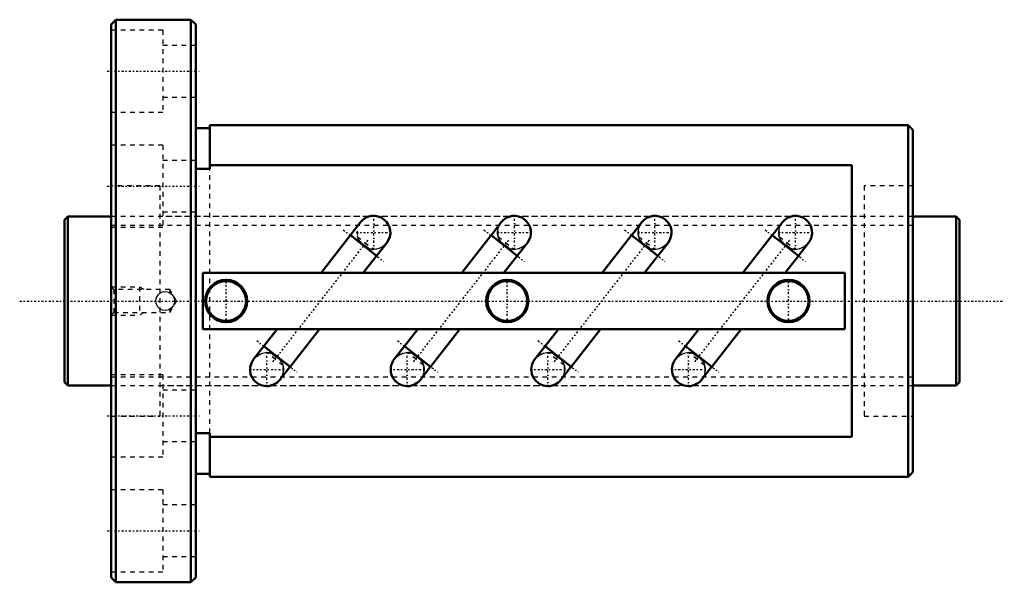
# Model space of a CAD drawing. Header units: millimetres. Extents: x -10 to 201, y -60 to 60.
import ezdxf

# ---------------------------------------------------------------- set-up
doc = ezdxf.new("R2010")
doc.units = ezdxf.units.MM
doc.linetypes.add('Center', pattern=[1.5, 0.45, -0.5, 0.05, -0.5])
doc.linetypes.add('Dashed', pattern=[2, 1, -1])
for name, color, linetype, lineweight in [('2d ConnectionPoints', 7, 'Continuous', 50), ('AM_0', 7, 'Continuous', 50), ('AM_5', 3, 'Continuous', 25), ('AM_7', 7, 'Center', 25), ('AM_9', 6, 'Dashed', 25)]:
    doc.layers.add(name, color=color, linetype=linetype, lineweight=lineweight)

# ---------------------------------------------------------------- blocks, each defined once
blk = doc.blocks.new('1_BIF3610V_10RR_Nut_0_in_BIF3610V_10RRG0_191LC0_000_0')
at = {"layer": 'AM_0'}
for p, q in [((11, 60), (10, 59)), ((10, 59), (10, -59)), ((27, 60), (11, 60)), ((11, 60), (11, -60)), ((28, 59), (27, 60)), ((27, 60), (27, -60)), ((28, 59), (28, -59)), ((31, 36.9), (28, 36.9)), ((31, 37.5), (31, 28.17)), ((180, 37.5), (31, 37.5)), ((181, 36.5), (180, 37.5)), ((180, 37.5), (180, -37.5)), ((181, 36.5), (181, -36.5)), ((31, 28.17), (28, 28.17)), ((168, 28.95), (31, 28.95)), ((168, -28.95), (168, 28.95)), ((63.2, 16.8), (54.76, 6)), ((93.21, 16.8), (91.02, 14)), ((123.21, 16.8), (121.02, 14)), ((153.21, 16.8), (151.02, 14)), ((66.61, 9.63), (61.02, 14.01)), ((91.02, 14.01), (84.76, 6)), ((91.02, 14.01), (96.61, 9.63)), ((121.02, 14.01), (114.76, 6)), ((121.02, 14.01), (126.61, 9.63)), ((151.02, 14.01), (144.76, 6)), ((151.02, 14.01), (156.61, 9.63)), ((63.77, 6), (68.8, 12.43)), ((96.6, 9.64), (98.79, 12.44)), ((126.6, 9.64), (128.79, 12.44)), ((156.6, 9.64), (158.79, 12.44)), ((93.77, 6), (96.61, 9.63)), ((123.77, 6), (126.61, 9.63)), ((153.77, 6), (156.61, 9.63)), ((166.5, 6), (29.5, 6)), ((29.5, 6), (29.5, -6)), ((166.5, -6), (166.5, 6)), ((29.5, -6), (166.5, -6)), ((45.39, -6), (42.55, -9.63)), ((48.14, -14.01), (54.4, -6)), ((75.39, -6), (72.55, -9.63)), ((78.14, -14.01), (84.4, -6)), ((105.39, -6), (102.55, -9.63)), ((108.14, -14.01), (114.4, -6)), ((135.39, -6), (132.55, -9.63)), ((138.14, -14.01), (144.4, -6)), ((42.55, -9.64), (40.37, -12.44)), ((42.55, -9.63), (48.14, -14.01)), ((72.55, -9.64), (70.37, -12.44)), ((72.55, -9.63), (78.14, -14.01)), ((102.55, -9.64), (100.37, -12.44)), ((102.55, -9.63), (108.14, -14.01)), ((132.55, -9.64), (130.37, -12.44)), ((132.55, -9.63), (138.14, -14.01)), ((45.95, -16.8), (48.13, -14)), ((75.95, -16.8), (78.13, -14)), ((105.95, -16.8), (108.13, -14)), ((135.95, -16.8), (138.13, -14)), ((28, -28.17), (31, -28.17)), ((31, -28.17), (31, -37.5)), ((31, -28.95), (168, -28.95)), ((28, -36.9), (31, -36.9)), ((31, -37.5), (180, -37.5)), ((180, -37.5), (181, -36.5)), ((10, -59), (11, -60)), ((11, -60), (27, -60)), ((27, -60), (28, -59))]:
    blk.add_line(p, q, dxfattribs=at)
for centre, radius in [((34.5, 0), 4.5), ((34.5, 0), 4.25), ((94.5, 0), 4.5), ((94.5, 0), 4.25), ((154.5, 0), 4.5), ((154.5, 0), 4.25)]:
    blk.add_circle(centre, radius, dxfattribs=at)
for centre, radius, start, end in [((66, 14.62), 3.55, 322, 142), ((96, 14.62), 3.54, 322, 142), ((126, 14.62), 3.54, 322, 142), ((156, 14.62), 3.54, 322, 142), ((43.16, -14.62), 3.54, 142, 322), ((73.16, -14.62), 3.54, 142, 322), ((103.16, -14.62), 3.54, 142, 322), ((133.16, -14.62), 3.54, 142, 322)]:
    blk.add_arc(centre, radius, start, end, dxfattribs=at)
at = {"layer": 'AM_5', "linetype": 'Dashed'}
for p, q in [((10, 3), (16, 3)), ((17, 2.46), (16, 3)), ((16, 3), (16, -3)), ((10, -3), (16, -3)), ((17, -2.46), (16, -3))]:
    blk.add_line(p, q, dxfattribs=at)
at = {"layer": 'AM_7'}
for p, q in [((9.1, 49), (28.9, 49)), ((9.1, 24.5), (28.9, 24.5)), ((66, 10.89), (66, 18.35)), ((96, 10.9), (96, 18.33)), ((126, 10.9), (126, 18.33)), ((156, 10.9), (156, 18.33)), ((59.5, 15.19), (68.13, 8.45)), ((89.51, 15.18), (98.12, 8.46)), ((119.51, 15.18), (128.12, 8.46)), ((149.51, 15.18), (158.12, 8.46)), ((64.74, 13), (44.42, -13)), ((62.27, 14.62), (69.73, 14.62)), ((94.74, 13), (74.42, -13)), ((92.28, 14.62), (99.72, 14.62)), ((124.74, 13), (104.42, -13)), ((122.28, 14.62), (129.72, 14.62)), ((154.74, 13), (134.42, -13)), ((152.28, 14.62), (159.72, 14.62)), ((34.5, -4.73), (34.5, 4.73)), ((94.5, -4.73), (94.5, 4.73)), ((154.5, -4.73), (154.5, 4.73)), ((41.04, -8.46), (49.65, -15.18)), ((71.04, -8.46), (79.65, -15.18)), ((101.04, -8.46), (109.65, -15.18)), ((131.04, -8.46), (139.65, -15.18)), ((43.16, -18.33), (43.16, -10.9)), ((73.16, -18.33), (73.16, -10.9)), ((103.16, -18.33), (103.16, -10.9)), ((133.16, -18.33), (133.16, -10.9)), ((39.44, -14.62), (46.87, -14.62)), ((69.44, -14.62), (76.87, -14.62)), ((99.44, -14.62), (106.87, -14.62)), ((129.44, -14.62), (136.87, -14.62)), ((9.1, -24.5), (28.9, -24.5)), ((9.1, -49), (28.9, -49))]:
    blk.add_line(p, q, dxfattribs=at)
at = {"layer": 'AM_9'}
for p, q in [((21, 57.75), (10, 57.75)), ((21, 57.75), (21, 40.25)), ((28, 54.5), (21, 54.5)), ((21, 43.5), (28, 43.5)), ((10, 40.25), (21, 40.25)), ((21, 33.25), (10, 33.25)), ((21, 33.25), (21, 15.75)), ((28, 30), (21, 30)), ((31, -28.17), (31, 28.17)), ((20.35, 24.6), (10, 24.6)), ((20.35, 24.6), (20.35, -24.6)), ((181, 24.6), (170.65, 24.6)), ((170.65, 24.6), (170.65, -24.6)), ((21, 19), (28, 19)), ((170.65, 18), (20.35, 18)), ((10, 15.75), (21, 15.75)), ((93.08, 16.63), (93.17, 16.74)), ((123.08, 16.63), (123.17, 16.74)), ((153.08, 16.63), (153.17, 16.74)), ((62.46, 13.78), (66.04, 10.98)), ((63.01, 12.7), (62.89, 12.54)), ((62.99, 12.68), (64.85, 11.23)), ((64.86, 11.25), (63.01, 12.7)), ((92.47, 13.77), (96.03, 10.99)), ((93.03, 12.68), (92.91, 12.52)), ((93.02, 12.66), (94.82, 11.25)), ((94.84, 11.27), (93.03, 12.68)), ((122.47, 13.77), (126.03, 10.99)), ((123.03, 12.68), (122.91, 12.52)), ((123.02, 12.66), (124.82, 11.25)), ((124.84, 11.27), (123.03, 12.68)), ((152.47, 13.77), (156.03, 10.99)), ((153.03, 12.68), (152.91, 12.52)), ((153.02, 12.66), (154.82, 11.25)), ((154.84, 11.27), (153.03, 12.68)), ((64.86, 11.25), (64.74, 11.1)), ((94.84, 11.27), (94.71, 11.12)), ((124.84, 11.27), (124.71, 11.12)), ((154.84, 11.27), (154.71, 11.12)), ((10.54, 2.46), (10, 3)), ((22.5, 2.46), (10.54, 2.46)), ((10.54, 2.46), (10.54, -2.46)), ((23.92, 0), (22.5, 2.46)), ((22.5, 2.46), (22.5, 1.73)), ((19.97, 1.29), (20.37, 1.65)), ((22.5, -2.46), (23.92, 0)), ((20.53, -1.75), (20.2, -1.52)), ((22.5, -1.73), (22.35, -1.81)), ((22.5, -1.73), (22.5, -2.46)), ((10, -3), (10.54, -2.46)), ((10.54, -2.46), (22.5, -2.46)), ((46.68, -13.77), (43.13, -10.99)), ((44.32, -11.27), (44.44, -11.12)), ((44.32, -11.27), (46.12, -12.68)), ((46.14, -12.66), (44.33, -11.25)), ((46.12, -12.68), (46.24, -12.52)), ((76.68, -13.77), (73.13, -10.99)), ((74.32, -11.27), (74.44, -11.12)), ((74.32, -11.27), (76.12, -12.68)), ((76.14, -12.66), (74.33, -11.25)), ((76.12, -12.68), (76.24, -12.52)), ((106.68, -13.77), (103.13, -10.99)), ((104.32, -11.27), (104.44, -11.12)), ((104.32, -11.27), (106.12, -12.68)), ((106.14, -12.66), (104.33, -11.25)), ((106.12, -12.68), (106.24, -12.52)), ((136.68, -13.77), (133.13, -10.99)), ((134.32, -11.27), (134.44, -11.12)), ((134.32, -11.27), (136.12, -12.68)), ((136.14, -12.66), (134.33, -11.25)), ((136.12, -12.68), (136.24, -12.52)), ((21, -15.75), (10, -15.75)), ((21, -15.75), (21, -33.25)), ((46.07, -16.63), (45.99, -16.74)), ((76.07, -16.63), (75.99, -16.74)), ((106.07, -16.63), (105.99, -16.74)), ((136.07, -16.63), (135.99, -16.74)), ((20.35, -18), (170.65, -18)), ((28, -19), (21, -19)), ((10, -24.6), (20.35, -24.6)), ((170.65, -24.6), (181, -24.6)), ((21, -30), (28, -30)), ((10, -33.25), (21, -33.25)), ((21, -40.25), (10, -40.25)), ((21, -40.25), (21, -57.75)), ((28, -43.5), (21, -43.5)), ((21, -54.5), (28, -54.5)), ((10, -57.75), (21, -57.75))]:
    blk.add_line(p, q, dxfattribs=at)
for points in [[(92.47, 13.77), (92.42, 14.61), (92.49, 15.24), (92.68, 15.87), (92.85, 16.24)], [(122.47, 13.77), (122.42, 14.61), (122.49, 15.24), (122.68, 15.87), (122.85, 16.24)], [(152.47, 13.77), (152.42, 14.61), (152.49, 15.24), (152.68, 15.87), (152.85, 16.24)], [(68.77, 12.4), (68.43, 12.03), (67.96, 11.64), (67.43, 11.35), (66.85, 11.13), (66.04, 10.98)], [(98.77, 12.41), (98.46, 12.07), (97.99, 11.68), (97.48, 11.38), (96.9, 11.16), (96.25, 11.02), (96.03, 10.99)], [(128.77, 12.41), (128.46, 12.07), (127.99, 11.68), (127.48, 11.38), (126.9, 11.16), (126.25, 11.02), (126.03, 10.99)], [(158.77, 12.41), (158.46, 12.07), (157.99, 11.68), (157.48, 11.38), (156.9, 11.16), (156.25, 11.02), (156.03, 10.99)], [(20.35, -1.64), (19.87, -1.16), (19.58, -0.56), (19.5, 0.11), (19.65, 0.76), (20.01, 1.33), (20.35, 1.64)], [(20.35, 1.64), (20.95, 1.92), (21.62, 2), (22.27, 1.85), (22.84, 1.49), (23.25, 0.96), (23.47, 0.33), (23.47, -0.34), (23.25, -0.97), (22.83, -1.49), (22.26, -1.85), (21.6, -2), (20.94, -1.92), (20.35, -1.64)], [(22.24, 1.86), (22.28, 1.84), (22.5, 1.73)], [(40.39, -12.41), (40.69, -12.07), (41.16, -11.68), (41.68, -11.38), (42.25, -11.16), (42.91, -11.02), (43.13, -10.99)], [(70.39, -12.41), (70.69, -12.07), (71.16, -11.68), (71.68, -11.38), (72.25, -11.16), (72.91, -11.02), (73.13, -10.99)], [(100.39, -12.41), (100.69, -12.07), (101.16, -11.68), (101.68, -11.38), (102.25, -11.16), (102.91, -11.02), (103.13, -10.99)], [(130.39, -12.41), (130.69, -12.07), (131.16, -11.68), (131.68, -11.38), (132.25, -11.16), (132.91, -11.02), (133.13, -10.99)], [(46.68, -13.77), (46.74, -14.61), (46.66, -15.24), (46.48, -15.87), (46.31, -16.24)], [(76.68, -13.77), (76.74, -14.61), (76.66, -15.24), (76.48, -15.87), (76.31, -16.24)], [(106.68, -13.77), (106.74, -14.61), (106.66, -15.24), (106.48, -15.87), (106.31, -16.24)], [(136.68, -13.77), (136.74, -14.61), (136.66, -15.24), (136.48, -15.87), (136.31, -16.24)]]:
    blk.add_lwpolyline(points, dxfattribs=at)
for centre, radius, start, end in [((66, 14.62), 3.55, 142, 212.6759), ((96, 14.62), 3.54, 142, 213.1429), ((126, 14.62), 3.54, 142, 213.1429), ((156, 14.62), 3.54, 142, 213.1429), ((66, 14.62), 3.55, 232, 322), ((96, 14.62), 3.54, 250.8571, 322), ((126, 14.62), 3.54, 250.8571, 322), ((156, 14.62), 3.54, 250.8571, 322), ((21.5, 0), 2, 178.5728, 183.7261), ((43.16, -14.62), 3.54, 70.8571, 142), ((73.16, -14.62), 3.54, 70.8571, 142), ((103.16, -14.62), 3.54, 70.8571, 142), ((133.16, -14.62), 3.54, 70.8571, 142), ((43.16, -14.62), 3.54, 322, 33.1429), ((73.16, -14.62), 3.54, 322, 33.1429), ((103.16, -14.62), 3.54, 322, 33.1429), ((133.16, -14.62), 3.54, 322, 33.1429)]:
    blk.add_arc(centre, radius, start, end, dxfattribs=at)
for centre, major_axis, start_param, end_param in [((65.71, 14.24), (2.8, -2.19), 4.01889, 4.37512), ((95.71, 14.24), (2.79, -2.18), 4.022295, 4.383271), ((125.71, 14.24), (2.79, -2.18), 4.022295, 4.383271), ((155.71, 14.24), (2.79, -2.18), 4.022295, 4.383271), ((65.71, 14.24), (2.8, -2.19), 5.049658, 5.405888), ((95.71, 14.24), (2.79, -2.18), 5.041507, 5.402483), ((125.71, 14.24), (2.79, -2.18), 5.041507, 5.402483), ((155.71, 14.24), (2.79, -2.18), 5.041507, 5.402483), ((43.45, -14.24), (-2.79, 2.18), 5.041507, 5.402483), ((73.45, -14.24), (-2.79, 2.18), 5.041507, 5.402483), ((103.45, -14.24), (-2.79, 2.18), 5.041507, 5.402483), ((133.45, -14.24), (-2.79, 2.18), 5.041507, 5.402483), ((43.45, -14.24), (-2.79, 2.18), 4.022295, 4.383271), ((73.45, -14.24), (-2.79, 2.18), 4.022295, 4.383271), ((103.45, -14.24), (-2.79, 2.18), 4.022295, 4.383271), ((133.45, -14.24), (-2.79, 2.18), 4.022295, 4.383271)]:
    blk.add_ellipse(centre, major_axis=major_axis, ratio=0.866025, start_param=start_param, end_param=end_param, dxfattribs=at)
blk = doc.blocks.new('2_BIF3610V_10RR000_Shaft_0_in_BIF3610V_10RRG0_191LC0_000_0')
at = {"layer": 'AM_0'}
for p, q in [((0.7, 18), (0, 17.3)), ((0, 17.3), (0, -17.3)), ((10, 18), (0.7, 18)), ((0.7, 18), (0.7, -18)), ((190.3, 18), (181, 18)), ((191, 17.3), (190.3, 18)), ((190.3, 18), (190.3, -18)), ((191, 17.3), (191, -17.3)), ((0, -17.3), (0.7, -18)), ((0.7, -18), (10, -18)), ((181, -18), (190.3, -18)), ((190.3, -18), (191, -17.3))]:
    blk.add_line(p, q, dxfattribs=at)
at = {"layer": 'AM_5', "linetype": 'Dashed'}
for p, q in [((10, 16.1595), (181, 16.1595)), ((10, -16.1595), (181, -16.1595))]:
    blk.add_line(p, q, dxfattribs=at)
at = {"layer": 'AM_7'}
blk.add_line((-9.55, 0), (200.55, 0), dxfattribs=at)
at = {"layer": 'AM_9'}
for p, q in [((181, 18), (10, 18)), ((10, -18), (181, -18))]:
    blk.add_line(p, q, dxfattribs=at)

msp = doc.modelspace()

# ---------------------------------------------------------------- linework, layer by layer
at = {"layer": '2d ConnectionPoints'}
for p in [(0, 0), (10, 0)]:
    msp.add_point(p, dxfattribs=at)

# ---------------------------------------------------------------- block references
for name in ['1_BIF3610V_10RR_Nut_0_in_BIF3610V_10RRG0_191LC0_000_0', '2_BIF3610V_10RR000_Shaft_0_in_BIF3610V_10RRG0_191LC0_000_0']:
    msp.add_blockref(name, (0, 0))

doc.saveas('drawing.dxf')
